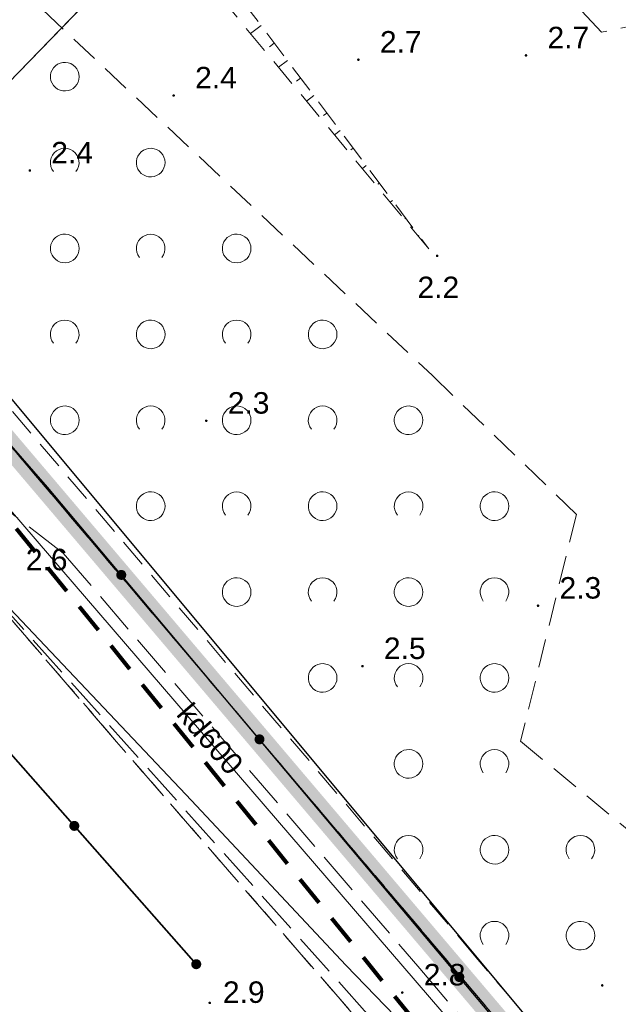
# Model space of a CAD drawing. Extents: x 5474185 to 5474933, y 5916077 to 5916824.
# Tile 127 of 256: x 5474465 to 5474486, y 5916344 to 5916379. Entities that reach past the tile are written whole.
import ezdxf
from ezdxf.enums import TextEntityAlignment as Align

# ---------------------------------------------------------------- set-up
doc = ezdxf.new("R2010")
doc.units = 0
for name, pattern in [('216-500', [2.5, 1.5, -1]), ('DASHDOT', [1, 0.5, -0.25, 0, -0.25]), ('PRZER1-1', [1, 0.5, -0.5]), ('PRZER2-1', [1.5, 1, -0.5]), ('PRZER3-1', [2, 1.5, -0.5])]:
    doc.linetypes.add(name, pattern=pattern)
doc.layers.add('1-GRAN', color=5, linetype='DASHDOT')
for name, color, linetype, lineweight in [('GESDZI', 253, 'CONTINUOUS', 18), ('GESKKL', 253, 'CONTINUOUS', 18), ('GESUZY', 253, 'CONTINUOUS', 18), ('GSLKOG', 253, 'CONTINUOUS', 35), ('GSLKRW', 253, 'CONTINUOUS', 25), ('GSPWPN', 253, 'CONTINUOUS', 13), ('GSPWPN_O', 253, 'CONTINUOUS', 13), ('GSSKOA', 253, 'CONTINUOUS', 18), ('GSSZAD', 254, 'CONTINUOUS', 18), ('GSSZSN', 254, 'CONTINUOUS', 18), ('GULEPR', 254, 'CONTINUOUS', 18), ('GULKPR', 7, 'CONTINUOUS', 18), ('GULKPR_O', 254, 'CONTINUOUS', 18), ('GULLOB', 254, 'CONTINUOUS', 35), ('GULTPR', 254, 'CONTINUOUS', 18), ('Sieć wodociągowa', 253, 'CONTINUOUS', 40)]:
    doc.layers.add(name, color=color, linetype=linetype, lineweight=lineweight)
doc.styles.add('Arial', font='arial.ttf')

msp = doc.modelspace()

# ---------------------------------------------------------------- hatches: boundary and pattern name
at = {"layer": 'GSLKOG'}
for points in [[(5474468.957976, 5916359.052147), (5474468.91337, 5916359.062013), (5474468.872837, 5916359.083088), (5474468.83914, 5916359.113935), (5474468.814576, 5916359.152453), (5474468.800817, 5916359.196016), (5474468.798801, 5916359.241656), (5474468.808668, 5916359.286261), (5474468.829743, 5916359.326795), (5474468.86059, 5916359.360491), (5474468.899107, 5916359.385056), (5474468.942671, 5916359.398815), (5474468.98831, 5916359.40083), (5474469.032916, 5916359.390964), (5474469.073449, 5916359.369889), (5474469.107146, 5916359.339042), (5474469.131711, 5916359.300524), (5474469.145469, 5916359.256961), (5474469.147485, 5916359.211321), (5474469.137618, 5916359.166716), (5474469.116544, 5916359.126183), (5474469.085696, 5916359.092486), (5474469.047179, 5916359.067921), (5474469.003615, 5916359.054162)], [(5474468.957976, 5916359.052147), (5474468.91337, 5916359.062013), (5474468.872837, 5916359.083088), (5474468.83914, 5916359.113935), (5474468.814576, 5916359.152453), (5474468.800817, 5916359.196016), (5474468.798801, 5916359.241656), (5474468.808668, 5916359.286261), (5474468.829743, 5916359.326795), (5474468.86059, 5916359.360491), (5474468.899107, 5916359.385056), (5474468.942671, 5916359.398815), (5474468.98831, 5916359.40083), (5474469.032916, 5916359.390964), (5474469.073449, 5916359.369889), (5474469.107146, 5916359.339042), (5474469.131711, 5916359.300524), (5474469.145469, 5916359.256961), (5474469.147485, 5916359.211321), (5474469.137618, 5916359.166716), (5474469.116544, 5916359.126183), (5474469.085696, 5916359.092486), (5474469.047179, 5916359.067921), (5474469.003615, 5916359.054162)], [(5474473.78169, 5916353.30917), (5474473.737084, 5916353.319036), (5474473.696551, 5916353.340111), (5474473.662854, 5916353.370958), (5474473.638289, 5916353.409476), (5474473.624531, 5916353.453039), (5474473.622515, 5916353.498679), (5474473.632382, 5916353.543284), (5474473.653456, 5916353.583817), (5474473.684304, 5916353.617514), (5474473.722821, 5916353.642079), (5474473.766385, 5916353.655838), (5474473.812024, 5916353.657853), (5474473.85663, 5916353.647987), (5474473.897163, 5916353.626912), (5474473.93086, 5916353.596065), (5474473.955424, 5916353.557547), (5474473.969183, 5916353.513984), (5474473.971199, 5916353.468344), (5474473.961332, 5916353.423739), (5474473.940257, 5916353.383205), (5474473.90941, 5916353.349509), (5474473.870893, 5916353.324944), (5474473.827329, 5916353.311185)], [(5474473.78169, 5916353.30917), (5474473.737084, 5916353.319036), (5474473.696551, 5916353.340111), (5474473.662854, 5916353.370958), (5474473.638289, 5916353.409476), (5474473.624531, 5916353.453039), (5474473.622515, 5916353.498679), (5474473.632382, 5916353.543284), (5474473.653456, 5916353.583817), (5474473.684304, 5916353.617514), (5474473.722821, 5916353.642079), (5474473.766385, 5916353.655838), (5474473.812024, 5916353.657853), (5474473.85663, 5916353.647987), (5474473.897163, 5916353.626912), (5474473.93086, 5916353.596065), (5474473.955424, 5916353.557547), (5474473.969183, 5916353.513984), (5474473.971199, 5916353.468344), (5474473.961332, 5916353.423739), (5474473.940257, 5916353.383205), (5474473.90941, 5916353.349509), (5474473.870893, 5916353.324944), (5474473.827329, 5916353.311185)], [(5474467.322837, 5916350.286524), (5474467.278011, 5916350.295337), (5474467.236992, 5916350.31545), (5474467.202577, 5916350.345494), (5474467.177111, 5916350.383422), (5474467.162329, 5916350.426649), (5474467.159238, 5916350.472228), (5474467.16805, 5916350.517054), (5474467.188164, 5916350.558073), (5474467.218208, 5916350.592487), (5474467.256135, 5916350.617953), (5474467.299362, 5916350.632735), (5474467.344942, 5916350.635827), (5474467.389767, 5916350.627014), (5474467.430786, 5916350.606901), (5474467.465201, 5916350.576857), (5474467.490667, 5916350.538929), (5474467.505449, 5916350.495702), (5474467.50854, 5916350.450123), (5474467.499728, 5916350.405297), (5474467.479615, 5916350.364278), (5474467.449571, 5916350.329864), (5474467.411643, 5916350.304398), (5474467.368416, 5916350.289616)], [(5474467.322837, 5916350.286524), (5474467.278011, 5916350.295337), (5474467.236992, 5916350.31545), (5474467.202577, 5916350.345494), (5474467.177111, 5916350.383422), (5474467.162329, 5916350.426649), (5474467.159238, 5916350.472228), (5474467.16805, 5916350.517054), (5474467.188164, 5916350.558073), (5474467.218208, 5916350.592487), (5474467.256135, 5916350.617953), (5474467.299362, 5916350.632735), (5474467.344942, 5916350.635827), (5474467.389767, 5916350.627014), (5474467.430786, 5916350.606901), (5474467.465201, 5916350.576857), (5474467.490667, 5916350.538929), (5474467.505449, 5916350.495702), (5474467.50854, 5916350.450123), (5474467.499728, 5916350.405297), (5474467.479615, 5916350.364278), (5474467.449571, 5916350.329864), (5474467.411643, 5916350.304398), (5474467.368416, 5916350.289616)], [(5474471.578948, 5916345.455349), (5474471.534122, 5916345.464161), (5474471.493103, 5916345.484275), (5474471.458688, 5916345.514319), (5474471.433222, 5916345.552246), (5474471.41844, 5916345.595473), (5474471.415349, 5916345.641052), (5474471.424161, 5916345.685878), (5474471.444275, 5916345.726897), (5474471.474319, 5916345.761312), (5474471.512246, 5916345.786778), (5474471.555473, 5916345.80156), (5474471.601052, 5916345.804651), (5474471.645878, 5916345.795839), (5474471.686897, 5916345.775725), (5474471.721312, 5916345.745681), (5474471.746778, 5916345.707754), (5474471.76156, 5916345.664527), (5474471.764651, 5916345.618948), (5474471.755839, 5916345.574122), (5474471.735725, 5916345.533103), (5474471.705681, 5916345.498688), (5474471.667754, 5916345.473222), (5474471.624527, 5916345.45844)], [(5474480.755364, 5916345.007979), (5474480.710757, 5916345.01784), (5474480.670221, 5916345.038909), (5474480.63652, 5916345.069751), (5474480.61195, 5916345.108265), (5474480.598185, 5916345.151827), (5474480.596163, 5916345.197466), (5474480.606024, 5916345.242073), (5474480.627093, 5916345.282609), (5474480.657936, 5916345.31631), (5474480.69645, 5916345.34088), (5474480.740012, 5916345.354645), (5474480.785651, 5916345.356667), (5474480.830258, 5916345.346806), (5474480.870794, 5916345.325737), (5474480.904495, 5916345.294894), (5474480.929065, 5916345.25638), (5474480.942829, 5916345.212819), (5474480.944851, 5916345.167179), (5474480.934991, 5916345.122572), (5474480.913921, 5916345.082036), (5474480.883079, 5916345.048335), (5474480.844565, 5916345.023765), (5474480.801003, 5916345.010001)], [(5474480.755364, 5916345.007979), (5474480.710757, 5916345.01784), (5474480.670221, 5916345.038909), (5474480.63652, 5916345.069751), (5474480.61195, 5916345.108265), (5474480.598185, 5916345.151827), (5474480.596163, 5916345.197466), (5474480.606024, 5916345.242073), (5474480.627093, 5916345.282609), (5474480.657936, 5916345.31631), (5474480.69645, 5916345.34088), (5474480.740012, 5916345.354645), (5474480.785651, 5916345.356667), (5474480.830258, 5916345.346806), (5474480.870794, 5916345.325737), (5474480.904495, 5916345.294894), (5474480.929065, 5916345.25638), (5474480.942829, 5916345.212819), (5474480.944851, 5916345.167179), (5474480.934991, 5916345.122572), (5474480.913921, 5916345.082036), (5474480.883079, 5916345.048335), (5474480.844565, 5916345.023765), (5474480.801003, 5916345.010001)]]:
    msp.add_hatch(color=256, dxfattribs=at).paths.add_polyline_path(points)
at = {"layer": 'GSPWPN'}
for points in [[(5474477.25, 5916377.175), (5474477.238353, 5916377.176533), (5474477.2275, 5916377.181029), (5474477.21818, 5916377.18818), (5474477.211029, 5916377.1975), (5474477.206533, 5916377.208353), (5474477.205, 5916377.22), (5474477.206533, 5916377.231647), (5474477.211029, 5916377.2425), (5474477.21818, 5916377.25182), (5474477.2275, 5916377.258971), (5474477.238353, 5916377.263467), (5474477.25, 5916377.265), (5474477.261647, 5916377.263467), (5474477.2725, 5916377.258971), (5474477.28182, 5916377.25182), (5474477.288971, 5916377.2425), (5474477.293467, 5916377.231647), (5474477.295, 5916377.22), (5474477.293467, 5916377.208353), (5474477.288971, 5916377.1975), (5474477.28182, 5916377.18818), (5474477.2725, 5916377.181029), (5474477.261647, 5916377.176533)], [(5474483.1, 5916377.325), (5474483.088353, 5916377.326533), (5474483.0775, 5916377.331029), (5474483.06818, 5916377.33818), (5474483.061029, 5916377.3475), (5474483.056533, 5916377.358353), (5474483.055, 5916377.37), (5474483.056533, 5916377.381647), (5474483.061029, 5916377.3925), (5474483.06818, 5916377.40182), (5474483.0775, 5916377.408971), (5474483.088353, 5916377.413467), (5474483.1, 5916377.415), (5474483.111647, 5916377.413467), (5474483.1225, 5916377.408971), (5474483.13182, 5916377.40182), (5474483.138971, 5916377.3925), (5474483.143467, 5916377.381647), (5474483.145, 5916377.37), (5474483.143467, 5916377.358353), (5474483.138971, 5916377.3475), (5474483.13182, 5916377.33818), (5474483.1225, 5916377.331029), (5474483.111647, 5916377.326533)], [(5474470.8, 5916375.925), (5474470.788353, 5916375.926533), (5474470.7775, 5916375.931029), (5474470.76818, 5916375.93818), (5474470.761029, 5916375.9475), (5474470.756533, 5916375.958353), (5474470.755, 5916375.97), (5474470.756533, 5916375.981647), (5474470.761029, 5916375.9925), (5474470.76818, 5916376.00182), (5474470.7775, 5916376.008971), (5474470.788353, 5916376.013467), (5474470.8, 5916376.015), (5474470.811647, 5916376.013467), (5474470.8225, 5916376.008971), (5474470.83182, 5916376.00182), (5474470.838971, 5916375.9925), (5474470.843467, 5916375.981647), (5474470.845, 5916375.97), (5474470.843467, 5916375.958353), (5474470.838971, 5916375.9475), (5474470.83182, 5916375.93818), (5474470.8225, 5916375.931029), (5474470.811647, 5916375.926533)], [(5474465.78, 5916373.305), (5474465.768353, 5916373.306533), (5474465.7575, 5916373.311029), (5474465.74818, 5916373.31818), (5474465.741029, 5916373.3275), (5474465.736533, 5916373.338353), (5474465.735, 5916373.35), (5474465.736533, 5916373.361647), (5474465.741029, 5916373.3725), (5474465.74818, 5916373.38182), (5474465.7575, 5916373.388971), (5474465.768353, 5916373.393467), (5474465.78, 5916373.395), (5474465.791647, 5916373.393467), (5474465.8025, 5916373.388971), (5474465.81182, 5916373.38182), (5474465.818971, 5916373.3725), (5474465.823467, 5916373.361647), (5474465.825, 5916373.35), (5474465.823467, 5916373.338353), (5474465.818971, 5916373.3275), (5474465.81182, 5916373.31818), (5474465.8025, 5916373.311029), (5474465.791647, 5916373.306533)], [(5474480, 5916370.325), (5474479.988353, 5916370.326533), (5474479.9775, 5916370.331029), (5474479.96818, 5916370.33818), (5474479.961029, 5916370.3475), (5474479.956533, 5916370.358353), (5474479.955, 5916370.37), (5474479.956533, 5916370.381647), (5474479.961029, 5916370.3925), (5474479.96818, 5916370.40182), (5474479.9775, 5916370.408971), (5474479.988353, 5916370.413467), (5474480, 5916370.415), (5474480.011647, 5916370.413467), (5474480.0225, 5916370.408971), (5474480.03182, 5916370.40182), (5474480.038971, 5916370.3925), (5474480.043467, 5916370.381647), (5474480.045, 5916370.37), (5474480.043467, 5916370.358353), (5474480.038971, 5916370.3475), (5474480.03182, 5916370.33818), (5474480.0225, 5916370.331029), (5474480.011647, 5916370.326533)], [(5474471.94, 5916364.565), (5474471.928353, 5916364.566533), (5474471.9175, 5916364.571029), (5474471.90818, 5916364.57818), (5474471.901029, 5916364.5875), (5474471.896533, 5916364.598353), (5474471.895, 5916364.61), (5474471.896533, 5916364.621647), (5474471.901029, 5916364.6325), (5474471.90818, 5916364.64182), (5474471.9175, 5916364.648971), (5474471.928353, 5916364.653467), (5474471.94, 5916364.655), (5474471.951647, 5916364.653467), (5474471.9625, 5916364.648971), (5474471.97182, 5916364.64182), (5474471.978971, 5916364.6325), (5474471.983467, 5916364.621647), (5474471.985, 5916364.61), (5474471.983467, 5916364.598353), (5474471.978971, 5916364.5875), (5474471.97182, 5916364.57818), (5474471.9625, 5916364.571029), (5474471.951647, 5916364.566533)], [(5474483.52, 5916358.105), (5474483.508353, 5916358.106533), (5474483.4975, 5916358.111029), (5474483.48818, 5916358.11818), (5474483.481029, 5916358.1275), (5474483.476533, 5916358.138353), (5474483.475, 5916358.15), (5474483.476533, 5916358.161647), (5474483.481029, 5916358.1725), (5474483.48818, 5916358.18182), (5474483.4975, 5916358.188971), (5474483.508353, 5916358.193467), (5474483.52, 5916358.195), (5474483.531647, 5916358.193467), (5474483.5425, 5916358.188971), (5474483.55182, 5916358.18182), (5474483.558971, 5916358.1725), (5474483.563467, 5916358.161647), (5474483.565, 5916358.15), (5474483.563467, 5916358.138353), (5474483.558971, 5916358.1275), (5474483.55182, 5916358.11818), (5474483.5425, 5916358.111029), (5474483.531647, 5916358.106533)], [(5474477.39, 5916355.995), (5474477.378353, 5916355.996533), (5474477.3675, 5916356.001029), (5474477.35818, 5916356.00818), (5474477.351029, 5916356.0175), (5474477.346533, 5916356.028353), (5474477.345, 5916356.04), (5474477.346533, 5916356.051647), (5474477.351029, 5916356.0625), (5474477.35818, 5916356.07182), (5474477.3675, 5916356.078971), (5474477.378353, 5916356.083467), (5474477.39, 5916356.085), (5474477.401647, 5916356.083467), (5474477.4125, 5916356.078971), (5474477.42182, 5916356.07182), (5474477.428971, 5916356.0625), (5474477.433467, 5916356.051647), (5474477.435, 5916356.04), (5474477.433467, 5916356.028353), (5474477.428971, 5916356.0175), (5474477.42182, 5916356.00818), (5474477.4125, 5916356.001029), (5474477.401647, 5916355.996533)], [(5474485.76, 5916344.845), (5474485.748353, 5916344.846533), (5474485.7375, 5916344.851029), (5474485.72818, 5916344.85818), (5474485.721029, 5916344.8675), (5474485.716533, 5916344.878353), (5474485.715, 5916344.89), (5474485.716533, 5916344.901647), (5474485.721029, 5916344.9125), (5474485.72818, 5916344.92182), (5474485.7375, 5916344.928971), (5474485.748353, 5916344.933467), (5474485.76, 5916344.935), (5474485.771647, 5916344.933467), (5474485.7825, 5916344.928971), (5474485.79182, 5916344.92182), (5474485.798971, 5916344.9125), (5474485.803467, 5916344.901647), (5474485.805, 5916344.89), (5474485.803467, 5916344.878353), (5474485.798971, 5916344.8675), (5474485.79182, 5916344.85818), (5474485.7825, 5916344.851029), (5474485.771647, 5916344.846533)], [(5474478.78, 5916344.595), (5474478.768353, 5916344.596533), (5474478.7575, 5916344.601029), (5474478.74818, 5916344.60818), (5474478.741029, 5916344.6175), (5474478.736533, 5916344.628353), (5474478.735, 5916344.64), (5474478.736533, 5916344.651647), (5474478.741029, 5916344.6625), (5474478.74818, 5916344.67182), (5474478.7575, 5916344.678971), (5474478.768353, 5916344.683467), (5474478.78, 5916344.685), (5474478.791647, 5916344.683467), (5474478.8025, 5916344.678971), (5474478.81182, 5916344.67182), (5474478.818971, 5916344.6625), (5474478.823467, 5916344.651647), (5474478.825, 5916344.64), (5474478.823467, 5916344.628353), (5474478.818971, 5916344.6175), (5474478.81182, 5916344.60818), (5474478.8025, 5916344.601029), (5474478.791647, 5916344.596533)], [(5474472.06, 5916344.235), (5474472.048353, 5916344.236533), (5474472.0375, 5916344.241029), (5474472.02818, 5916344.24818), (5474472.021029, 5916344.2575), (5474472.016533, 5916344.268353), (5474472.015, 5916344.28), (5474472.016533, 5916344.291647), (5474472.021029, 5916344.3025), (5474472.02818, 5916344.31182), (5474472.0375, 5916344.318971), (5474472.048353, 5916344.323467), (5474472.06, 5916344.325), (5474472.071647, 5916344.323467), (5474472.0825, 5916344.318971), (5474472.09182, 5916344.31182), (5474472.098971, 5916344.3025), (5474472.103467, 5916344.291647), (5474472.105, 5916344.28), (5474472.103467, 5916344.268353), (5474472.098971, 5916344.2575), (5474472.09182, 5916344.24818), (5474472.0825, 5916344.241029), (5474472.071647, 5916344.236533)]]:
    msp.add_hatch(color=256, dxfattribs=at).paths.add_polyline_path(points)

# ---------------------------------------------------------------- linework, layer by layer
at = {"layer": '1-GRAN', "ltscale": 5, "const_width": 0.8, "elevation": 10.08}
msp.add_lwpolyline([(5474751.83, 5916275.64), (5474751.14, 5916273.94), (5474644.79, 5916221), (5474615.29, 5916258.3), (5474592.4, 5916287.8), (5474563.35, 5916264.64), (5474560.03, 5916268.81), (5474550.58, 5916262.91), (5474454.86, 5916375.82)], dxfattribs=at)
at = {"layer": 'GESDZI', "linetype": 'Continuous', "lineweight": 13}
for p, q in [((5474550.58, 5916262.91, 10.22), (5474454.86, 5916375.82, 10.22)), ((5474454.86, 5916375.82, 10.22), (5474550.58, 5916262.91, 10.22))]:
    msp.add_line(p, q, dxfattribs=at)
at = {"layer": 'GESKKL', "linetype": 'PRZER3-1', "lineweight": 13}
for p, q in [((5474454.86, 5916375.82, 10.06), (5474550.58, 5916262.91, 10.06)), ((5474468.81, 5916353.4, 10.06), (5474465.04, 5916357.78, 10.06)), ((5474486.09, 5916333.48, 10.06), (5474468.81, 5916353.4, 10.06))]:
    msp.add_line(p, q, dxfattribs=at)
at = {"layer": 'GESUZY', "linetype": 'PRZER1-1', "lineweight": 13}
for p, q in [((5474454.86, 5916375.82, 10.08), (5474550.58, 5916262.91, 10.08)), ((5474550.58, 5916262.91, 10.08), (5474454.86, 5916375.82, 10.08)), ((5474465.04, 5916357.78, 10.08), (5474468.81, 5916353.4, 10.08)), ((5474468.81, 5916353.4, 10.08), (5474465.04, 5916357.78, 10.08)), ((5474468.81, 5916353.4, 10.08), (5474486.09, 5916333.48, 10.08)), ((5474486.09, 5916333.48, 10.08), (5474468.81, 5916353.4, 10.08))]:
    msp.add_line(p, q, dxfattribs=at)
at = {"layer": 'GSLKOG', "linetype": 'Continuous', "lineweight": 30}
for p, q in [((5474466.4, 5916362.29, 10.18), (5474461.94, 5916367.38, 10.18)), ((5474476.37, 5916350.42, 10.18), (5474466.4, 5916362.29, 10.18)), ((5474494.82, 5916328.46, 10.18), (5474476.37, 5916350.42, 10.18))]:
    msp.add_line(p, q, dxfattribs=at)
at = {"layer": 'GSLKOG', "linetype": 'Continuous', "lineweight": 35, "elevation": 10.18, "flags": 128}
msp.add_lwpolyline([(5474471.59, 5916345.63), (5474458.12, 5916360.92)], dxfattribs=at)
at = {"layer": 'GSLKRW', "linetype": 'Continuous', "lineweight": 30}
msp.add_line((5474483.02, 5916343.91, 10.18), (5474457.11, 5916375.02, 10.18), dxfattribs=at)
at = {"layer": 'GSSKOA', "linetype": 'PRZER3-1', "lineweight": 13}
for p, q in [((5474466.94, 5916359.99, 10.18), (5474460.49, 5916364.98, 10.18)), ((5474466.94, 5916359.99, 10.18), (5474479.39, 5916345.48, 10.18)), ((5474477.56, 5916343.9, 10.18), (5474465.1, 5916357.85, 10.18)), ((5474479.39, 5916345.48, 10.18), (5474497.4, 5916324.29, 10.18))]:
    msp.add_line(p, q, dxfattribs=at)
at = {"layer": 'GSSZAD', "linetype": 'PRZER2-1', "lineweight": 13}
for p, q in [((5474466.22, 5916378.97, 10.1), (5474479.83, 5916366.19, 10.1)), ((5474481.35, 5916345.88, 10.1), (5474457.15, 5916374.39, 10.1)), ((5474479.83, 5916366.19, 10.1), (5474484.86, 5916361.34, 10.1)), ((5474484.86, 5916361.34, 10.1), (5474482.91, 5916353.42, 10.1)), ((5474482.91, 5916353.42, 10.1), (5474491.86, 5916346.02, 10.1)), ((5474499.23, 5916324.81, 10.1), (5474481.35, 5916345.88, 10.1))]:
    msp.add_line(p, q, dxfattribs=at)
at = {"layer": 'GSSZAD', "elevation": 10.1, "flags": 128}
for points in [[(5474467.5, 5916376.627536), (5474467.490964, 5916376.722162), (5474467.464184, 5916376.813367), (5474467.420627, 5916376.897856), (5474467.361867, 5916376.972576), (5474467.290028, 5916377.034824), (5474467.207708, 5916377.082352), (5474467.117879, 5916377.113442), (5474467.023791, 5916377.12697), (5474466.928843, 5916377.122447), (5474466.836466, 5916377.100036), (5474466.75, 5916377.060549), (5474466.67257, 5916377.005411), (5474466.606973, 5916376.936615), (5474466.555582, 5916376.856649), (5474466.520254, 5916376.768402), (5474466.502264, 5916376.675064), (5474466.502264, 5916376.580008), (5474466.520254, 5916376.48667), (5474466.555582, 5916376.398423), (5474466.606973, 5916376.318457), (5474466.67257, 5916376.249661), (5474466.75, 5916376.194523), (5474466.836466, 5916376.155036), (5474466.928843, 5916376.132625), (5474467.023791, 5916376.128102), (5474467.117879, 5916376.14163), (5474467.207708, 5916376.17272), (5474467.290028, 5916376.220248), (5474467.361867, 5916376.282496), (5474467.420627, 5916376.357216), (5474467.464184, 5916376.441705), (5474467.490964, 5916376.53291), (5474467.5, 5916376.627536)], [(5474470.5, 5916373.627536), (5474470.490964, 5916373.722162), (5474470.464184, 5916373.813367), (5474470.420627, 5916373.897856), (5474470.361867, 5916373.972576), (5474470.290028, 5916374.034824), (5474470.207708, 5916374.082352), (5474470.117879, 5916374.113442), (5474470.023791, 5916374.12697), (5474469.928843, 5916374.122447), (5474469.836466, 5916374.100036), (5474469.75, 5916374.060549), (5474469.67257, 5916374.005411), (5474469.606973, 5916373.936615), (5474469.555582, 5916373.856649), (5474469.520254, 5916373.768402), (5474469.502264, 5916373.675064), (5474469.502264, 5916373.580008), (5474469.520254, 5916373.48667), (5474469.555582, 5916373.398423), (5474469.606973, 5916373.318457), (5474469.67257, 5916373.249661), (5474469.75, 5916373.194523), (5474469.836466, 5916373.155036), (5474469.928843, 5916373.132625), (5474470.023791, 5916373.128102), (5474470.117879, 5916373.14163), (5474470.207708, 5916373.17272), (5474470.290028, 5916373.220248), (5474470.361867, 5916373.282496), (5474470.420627, 5916373.357216), (5474470.464184, 5916373.441705), (5474470.490964, 5916373.53291), (5474470.5, 5916373.627536)], [(5474467.5, 5916370.627536), (5474467.490964, 5916370.722162), (5474467.464184, 5916370.813367), (5474467.420627, 5916370.897856), (5474467.361867, 5916370.972576), (5474467.290028, 5916371.034824), (5474467.207708, 5916371.082352), (5474467.117879, 5916371.113442), (5474467.023791, 5916371.12697), (5474466.928843, 5916371.122447), (5474466.836466, 5916371.100036), (5474466.75, 5916371.060549), (5474466.67257, 5916371.005411), (5474466.606973, 5916370.936615), (5474466.555582, 5916370.856649), (5474466.520254, 5916370.768402), (5474466.502264, 5916370.675064), (5474466.502264, 5916370.580008), (5474466.520254, 5916370.48667), (5474466.555582, 5916370.398423), (5474466.606973, 5916370.318457), (5474466.67257, 5916370.249661), (5474466.75, 5916370.194523), (5474466.836466, 5916370.155036), (5474466.928843, 5916370.132625), (5474467.023791, 5916370.128102), (5474467.117879, 5916370.14163), (5474467.207708, 5916370.17272), (5474467.290028, 5916370.220248), (5474467.361867, 5916370.282496), (5474467.420627, 5916370.357216), (5474467.464184, 5916370.441705), (5474467.490964, 5916370.53291), (5474467.5, 5916370.627536)], [(5474473.5, 5916370.627536), (5474473.490964, 5916370.722162), (5474473.464184, 5916370.813367), (5474473.420627, 5916370.897856), (5474473.361867, 5916370.972576), (5474473.290028, 5916371.034824), (5474473.207708, 5916371.082352), (5474473.117879, 5916371.113442), (5474473.023791, 5916371.12697), (5474472.928843, 5916371.122447), (5474472.836466, 5916371.100036), (5474472.75, 5916371.060549), (5474472.67257, 5916371.005411), (5474472.606973, 5916370.936615), (5474472.555582, 5916370.856649), (5474472.520254, 5916370.768402), (5474472.502264, 5916370.675064), (5474472.502264, 5916370.580008), (5474472.520254, 5916370.48667), (5474472.555582, 5916370.398423), (5474472.606973, 5916370.318457), (5474472.67257, 5916370.249661), (5474472.75, 5916370.194523), (5474472.836466, 5916370.155036), (5474472.928843, 5916370.132625), (5474473.023791, 5916370.128102), (5474473.117879, 5916370.14163), (5474473.207708, 5916370.17272), (5474473.290028, 5916370.220248), (5474473.361867, 5916370.282496), (5474473.420627, 5916370.357216), (5474473.464184, 5916370.441705), (5474473.490964, 5916370.53291), (5474473.5, 5916370.627536)], [(5474470.5, 5916367.627536), (5474470.490964, 5916367.722162), (5474470.464184, 5916367.813367), (5474470.420627, 5916367.897856), (5474470.361867, 5916367.972576), (5474470.290028, 5916368.034824), (5474470.207708, 5916368.082352), (5474470.117879, 5916368.113442), (5474470.023791, 5916368.12697), (5474469.928843, 5916368.122447), (5474469.836466, 5916368.100036), (5474469.75, 5916368.060549), (5474469.67257, 5916368.005411), (5474469.606973, 5916367.936615), (5474469.555582, 5916367.856649), (5474469.520254, 5916367.768402), (5474469.502264, 5916367.675064), (5474469.502264, 5916367.580008), (5474469.520254, 5916367.48667), (5474469.555582, 5916367.398423), (5474469.606973, 5916367.318457), (5474469.67257, 5916367.249661), (5474469.75, 5916367.194523), (5474469.836466, 5916367.155036), (5474469.928843, 5916367.132625), (5474470.023791, 5916367.128102), (5474470.117879, 5916367.14163), (5474470.207708, 5916367.17272), (5474470.290028, 5916367.220248), (5474470.361867, 5916367.282496), (5474470.420627, 5916367.357216), (5474470.464184, 5916367.441705), (5474470.490964, 5916367.53291), (5474470.5, 5916367.627536)], [(5474476.5, 5916367.627536), (5474476.490964, 5916367.722162), (5474476.464184, 5916367.813367), (5474476.420627, 5916367.897856), (5474476.361867, 5916367.972576), (5474476.290028, 5916368.034824), (5474476.207708, 5916368.082352), (5474476.117879, 5916368.113442), (5474476.023791, 5916368.12697), (5474475.928843, 5916368.122447), (5474475.836466, 5916368.100036), (5474475.75, 5916368.060549), (5474475.67257, 5916368.005411), (5474475.606973, 5916367.936615), (5474475.555582, 5916367.856649), (5474475.520254, 5916367.768402), (5474475.502264, 5916367.675064), (5474475.502264, 5916367.580008), (5474475.520254, 5916367.48667), (5474475.555582, 5916367.398423), (5474475.606973, 5916367.318457), (5474475.67257, 5916367.249661), (5474475.75, 5916367.194523), (5474475.836466, 5916367.155036), (5474475.928843, 5916367.132625), (5474476.023791, 5916367.128102), (5474476.117879, 5916367.14163), (5474476.207708, 5916367.17272), (5474476.290028, 5916367.220248), (5474476.361867, 5916367.282496), (5474476.420627, 5916367.357216), (5474476.464184, 5916367.441705), (5474476.490964, 5916367.53291), (5474476.5, 5916367.627536)], [(5474467.5, 5916364.627536), (5474467.490964, 5916364.722162), (5474467.464184, 5916364.813367), (5474467.420627, 5916364.897856), (5474467.361867, 5916364.972576), (5474467.290028, 5916365.034824), (5474467.207708, 5916365.082352), (5474467.117879, 5916365.113442), (5474467.023791, 5916365.12697), (5474466.928843, 5916365.122447), (5474466.836466, 5916365.100036), (5474466.75, 5916365.060549), (5474466.67257, 5916365.005411), (5474466.606973, 5916364.936615), (5474466.555582, 5916364.856649), (5474466.520254, 5916364.768402), (5474466.502264, 5916364.675064), (5474466.502264, 5916364.580008), (5474466.520254, 5916364.48667), (5474466.555582, 5916364.398423), (5474466.606973, 5916364.318457), (5474466.67257, 5916364.249661), (5474466.75, 5916364.194523), (5474466.836466, 5916364.155036), (5474466.928843, 5916364.132625), (5474467.023791, 5916364.128102), (5474467.117879, 5916364.14163), (5474467.207708, 5916364.17272), (5474467.290028, 5916364.220248), (5474467.361867, 5916364.282496), (5474467.420627, 5916364.357216), (5474467.464184, 5916364.441705), (5474467.490964, 5916364.53291), (5474467.5, 5916364.627536)], [(5474473.5, 5916364.627536), (5474473.490964, 5916364.722162), (5474473.464184, 5916364.813367), (5474473.420627, 5916364.897856), (5474473.361867, 5916364.972576), (5474473.290028, 5916365.034824), (5474473.207708, 5916365.082352), (5474473.117879, 5916365.113442), (5474473.023791, 5916365.12697), (5474472.928843, 5916365.122447), (5474472.836466, 5916365.100036), (5474472.75, 5916365.060549), (5474472.67257, 5916365.005411), (5474472.606973, 5916364.936615), (5474472.555582, 5916364.856649), (5474472.520254, 5916364.768402), (5474472.502264, 5916364.675064), (5474472.502264, 5916364.580008), (5474472.520254, 5916364.48667), (5474472.555582, 5916364.398423), (5474472.606973, 5916364.318457), (5474472.67257, 5916364.249661), (5474472.75, 5916364.194523), (5474472.836466, 5916364.155036), (5474472.928843, 5916364.132625), (5474473.023791, 5916364.128102), (5474473.117879, 5916364.14163), (5474473.207708, 5916364.17272), (5474473.290028, 5916364.220248), (5474473.361867, 5916364.282496), (5474473.420627, 5916364.357216), (5474473.464184, 5916364.441705), (5474473.490964, 5916364.53291), (5474473.5, 5916364.627536)], [(5474479.5, 5916364.627536), (5474479.490964, 5916364.722162), (5474479.464184, 5916364.813367), (5474479.420627, 5916364.897856), (5474479.361867, 5916364.972576), (5474479.290028, 5916365.034824), (5474479.207708, 5916365.082352), (5474479.117879, 5916365.113442), (5474479.023791, 5916365.12697), (5474478.928843, 5916365.122447), (5474478.836466, 5916365.100036), (5474478.75, 5916365.060549), (5474478.67257, 5916365.005411), (5474478.606973, 5916364.936615), (5474478.555582, 5916364.856649), (5474478.520254, 5916364.768402), (5474478.502264, 5916364.675064), (5474478.502264, 5916364.580008), (5474478.520254, 5916364.48667), (5474478.555582, 5916364.398423), (5474478.606973, 5916364.318457), (5474478.67257, 5916364.249661), (5474478.75, 5916364.194523), (5474478.836466, 5916364.155036), (5474478.928843, 5916364.132625), (5474479.023791, 5916364.128102), (5474479.117879, 5916364.14163), (5474479.207708, 5916364.17272), (5474479.290028, 5916364.220248), (5474479.361867, 5916364.282496), (5474479.420627, 5916364.357216), (5474479.464184, 5916364.441705), (5474479.490964, 5916364.53291), (5474479.5, 5916364.627536)], [(5474470.5, 5916361.627536), (5474470.490964, 5916361.722162), (5474470.464184, 5916361.813367), (5474470.420627, 5916361.897856), (5474470.361867, 5916361.972576), (5474470.290028, 5916362.034824), (5474470.207708, 5916362.082352), (5474470.117879, 5916362.113442), (5474470.023791, 5916362.12697), (5474469.928843, 5916362.122447), (5474469.836466, 5916362.100036), (5474469.75, 5916362.060549), (5474469.67257, 5916362.005411), (5474469.606973, 5916361.936615), (5474469.555582, 5916361.856649), (5474469.520254, 5916361.768402), (5474469.502264, 5916361.675064), (5474469.502264, 5916361.580008), (5474469.520254, 5916361.48667), (5474469.555582, 5916361.398423), (5474469.606973, 5916361.318457), (5474469.67257, 5916361.249661), (5474469.75, 5916361.194523), (5474469.836466, 5916361.155036), (5474469.928843, 5916361.132625), (5474470.023791, 5916361.128102), (5474470.117879, 5916361.14163), (5474470.207708, 5916361.17272), (5474470.290028, 5916361.220248), (5474470.361867, 5916361.282496), (5474470.420627, 5916361.357216), (5474470.464184, 5916361.441705), (5474470.490964, 5916361.53291), (5474470.5, 5916361.627536)], [(5474476.5, 5916361.627536), (5474476.490964, 5916361.722162), (5474476.464184, 5916361.813367), (5474476.420627, 5916361.897856), (5474476.361867, 5916361.972576), (5474476.290028, 5916362.034824), (5474476.207708, 5916362.082352), (5474476.117879, 5916362.113442), (5474476.023791, 5916362.12697), (5474475.928843, 5916362.122447), (5474475.836466, 5916362.100036), (5474475.75, 5916362.060549), (5474475.67257, 5916362.005411), (5474475.606973, 5916361.936615), (5474475.555582, 5916361.856649), (5474475.520254, 5916361.768402), (5474475.502264, 5916361.675064), (5474475.502264, 5916361.580008), (5474475.520254, 5916361.48667), (5474475.555582, 5916361.398423), (5474475.606973, 5916361.318457), (5474475.67257, 5916361.249661), (5474475.75, 5916361.194523), (5474475.836466, 5916361.155036), (5474475.928843, 5916361.132625), (5474476.023791, 5916361.128102), (5474476.117879, 5916361.14163), (5474476.207708, 5916361.17272), (5474476.290028, 5916361.220248), (5474476.361867, 5916361.282496), (5474476.420627, 5916361.357216), (5474476.464184, 5916361.441705), (5474476.490964, 5916361.53291), (5474476.5, 5916361.627536)], [(5474482.5, 5916361.627536), (5474482.490964, 5916361.722162), (5474482.464184, 5916361.813367), (5474482.420627, 5916361.897856), (5474482.361867, 5916361.972576), (5474482.290028, 5916362.034824), (5474482.207708, 5916362.082352), (5474482.117879, 5916362.113442), (5474482.023791, 5916362.12697), (5474481.928843, 5916362.122447), (5474481.836466, 5916362.100036), (5474481.75, 5916362.060549), (5474481.67257, 5916362.005411), (5474481.606973, 5916361.936615), (5474481.555582, 5916361.856649), (5474481.520254, 5916361.768402), (5474481.502264, 5916361.675064), (5474481.502264, 5916361.580008), (5474481.520254, 5916361.48667), (5474481.555582, 5916361.398423), (5474481.606973, 5916361.318457), (5474481.67257, 5916361.249661), (5474481.75, 5916361.194523), (5474481.836466, 5916361.155036), (5474481.928843, 5916361.132625), (5474482.023791, 5916361.128102), (5474482.117879, 5916361.14163), (5474482.207708, 5916361.17272), (5474482.290028, 5916361.220248), (5474482.361867, 5916361.282496), (5474482.420627, 5916361.357216), (5474482.464184, 5916361.441705), (5474482.490964, 5916361.53291), (5474482.5, 5916361.627536)], [(5474473.5, 5916358.627536), (5474473.490964, 5916358.722162), (5474473.464184, 5916358.813367), (5474473.420627, 5916358.897856), (5474473.361867, 5916358.972576), (5474473.290028, 5916359.034824), (5474473.207708, 5916359.082352), (5474473.117879, 5916359.113442), (5474473.023791, 5916359.12697), (5474472.928843, 5916359.122447), (5474472.836466, 5916359.100036), (5474472.75, 5916359.060549), (5474472.67257, 5916359.005411), (5474472.606973, 5916358.936615), (5474472.555582, 5916358.856649), (5474472.520254, 5916358.768402), (5474472.502264, 5916358.675064), (5474472.502264, 5916358.580008), (5474472.520254, 5916358.48667), (5474472.555582, 5916358.398423), (5474472.606973, 5916358.318457), (5474472.67257, 5916358.249661), (5474472.75, 5916358.194523), (5474472.836466, 5916358.155036), (5474472.928843, 5916358.132625), (5474473.023791, 5916358.128102), (5474473.117879, 5916358.14163), (5474473.207708, 5916358.17272), (5474473.290028, 5916358.220248), (5474473.361867, 5916358.282496), (5474473.420627, 5916358.357216), (5474473.464184, 5916358.441705), (5474473.490964, 5916358.53291), (5474473.5, 5916358.627536)], [(5474479.5, 5916358.627536), (5474479.490964, 5916358.722162), (5474479.464184, 5916358.813367), (5474479.420627, 5916358.897856), (5474479.361867, 5916358.972576), (5474479.290028, 5916359.034824), (5474479.207708, 5916359.082352), (5474479.117879, 5916359.113442), (5474479.023791, 5916359.12697), (5474478.928843, 5916359.122447), (5474478.836466, 5916359.100036), (5474478.75, 5916359.060549), (5474478.67257, 5916359.005411), (5474478.606973, 5916358.936615), (5474478.555582, 5916358.856649), (5474478.520254, 5916358.768402), (5474478.502264, 5916358.675064), (5474478.502264, 5916358.580008), (5474478.520254, 5916358.48667), (5474478.555582, 5916358.398423), (5474478.606973, 5916358.318457), (5474478.67257, 5916358.249661), (5474478.75, 5916358.194523), (5474478.836466, 5916358.155036), (5474478.928843, 5916358.132625), (5474479.023791, 5916358.128102), (5474479.117879, 5916358.14163), (5474479.207708, 5916358.17272), (5474479.290028, 5916358.220248), (5474479.361867, 5916358.282496), (5474479.420627, 5916358.357216), (5474479.464184, 5916358.441705), (5474479.490964, 5916358.53291), (5474479.5, 5916358.627536)], [(5474476.5, 5916355.627536), (5474476.490964, 5916355.722162), (5474476.464184, 5916355.813367), (5474476.420627, 5916355.897856), (5474476.361867, 5916355.972576), (5474476.290028, 5916356.034824), (5474476.207708, 5916356.082352), (5474476.117879, 5916356.113442), (5474476.023791, 5916356.12697), (5474475.928843, 5916356.122447), (5474475.836466, 5916356.100036), (5474475.75, 5916356.060549), (5474475.67257, 5916356.005411), (5474475.606973, 5916355.936615), (5474475.555582, 5916355.856649), (5474475.520254, 5916355.768402), (5474475.502264, 5916355.675064), (5474475.502264, 5916355.580008), (5474475.520254, 5916355.48667), (5474475.555582, 5916355.398423), (5474475.606973, 5916355.318457), (5474475.67257, 5916355.249661), (5474475.75, 5916355.194523), (5474475.836466, 5916355.155036), (5474475.928843, 5916355.132625), (5474476.023791, 5916355.128102), (5474476.117879, 5916355.14163), (5474476.207708, 5916355.17272), (5474476.290028, 5916355.220248), (5474476.361867, 5916355.282496), (5474476.420627, 5916355.357216), (5474476.464184, 5916355.441705), (5474476.490964, 5916355.53291), (5474476.5, 5916355.627536)], [(5474482.5, 5916355.627536), (5474482.490964, 5916355.722162), (5474482.464184, 5916355.813367), (5474482.420627, 5916355.897856), (5474482.361867, 5916355.972576), (5474482.290028, 5916356.034824), (5474482.207708, 5916356.082352), (5474482.117879, 5916356.113442), (5474482.023791, 5916356.12697), (5474481.928843, 5916356.122447), (5474481.836466, 5916356.100036), (5474481.75, 5916356.060549), (5474481.67257, 5916356.005411), (5474481.606973, 5916355.936615), (5474481.555582, 5916355.856649), (5474481.520254, 5916355.768402), (5474481.502264, 5916355.675064), (5474481.502264, 5916355.580008), (5474481.520254, 5916355.48667), (5474481.555582, 5916355.398423), (5474481.606973, 5916355.318457), (5474481.67257, 5916355.249661), (5474481.75, 5916355.194523), (5474481.836466, 5916355.155036), (5474481.928843, 5916355.132625), (5474482.023791, 5916355.128102), (5474482.117879, 5916355.14163), (5474482.207708, 5916355.17272), (5474482.290028, 5916355.220248), (5474482.361867, 5916355.282496), (5474482.420627, 5916355.357216), (5474482.464184, 5916355.441705), (5474482.490964, 5916355.53291), (5474482.5, 5916355.627536)], [(5474479.5, 5916352.627536), (5474479.490964, 5916352.722162), (5474479.464184, 5916352.813367), (5474479.420627, 5916352.897856), (5474479.361867, 5916352.972576), (5474479.290028, 5916353.034824), (5474479.207708, 5916353.082352), (5474479.117879, 5916353.113442), (5474479.023791, 5916353.12697), (5474478.928843, 5916353.122447), (5474478.836466, 5916353.100036), (5474478.75, 5916353.060549), (5474478.67257, 5916353.005411), (5474478.606973, 5916352.936615), (5474478.555582, 5916352.856649), (5474478.520254, 5916352.768402), (5474478.502264, 5916352.675064), (5474478.502264, 5916352.580008), (5474478.520254, 5916352.48667), (5474478.555582, 5916352.398423), (5474478.606973, 5916352.318457), (5474478.67257, 5916352.249661), (5474478.75, 5916352.194523), (5474478.836466, 5916352.155036), (5474478.928843, 5916352.132625), (5474479.023791, 5916352.128102), (5474479.117879, 5916352.14163), (5474479.207708, 5916352.17272), (5474479.290028, 5916352.220248), (5474479.361867, 5916352.282496), (5474479.420627, 5916352.357216), (5474479.464184, 5916352.441705), (5474479.490964, 5916352.53291), (5474479.5, 5916352.627536)], [(5474482.5, 5916349.627536), (5474482.490964, 5916349.722162), (5474482.464184, 5916349.813367), (5474482.420627, 5916349.897856), (5474482.361867, 5916349.972576), (5474482.290028, 5916350.034824), (5474482.207708, 5916350.082352), (5474482.117879, 5916350.113442), (5474482.023791, 5916350.12697), (5474481.928843, 5916350.122447), (5474481.836466, 5916350.100036), (5474481.75, 5916350.060549), (5474481.67257, 5916350.005411), (5474481.606973, 5916349.936615), (5474481.555582, 5916349.856649), (5474481.520254, 5916349.768402), (5474481.502264, 5916349.675064), (5474481.502264, 5916349.580008), (5474481.520254, 5916349.48667), (5474481.555582, 5916349.398423), (5474481.606973, 5916349.318457), (5474481.67257, 5916349.249661), (5474481.75, 5916349.194523), (5474481.836466, 5916349.155036), (5474481.928843, 5916349.132625), (5474482.023791, 5916349.128102), (5474482.117879, 5916349.14163), (5474482.207708, 5916349.17272), (5474482.290028, 5916349.220248), (5474482.361867, 5916349.282496), (5474482.420627, 5916349.357216), (5474482.464184, 5916349.441705), (5474482.490964, 5916349.53291), (5474482.5, 5916349.627536)], [(5474485.5, 5916346.627536), (5474485.490964, 5916346.722162), (5474485.464184, 5916346.813367), (5474485.420627, 5916346.897856), (5474485.361867, 5916346.972576), (5474485.290028, 5916347.034824), (5474485.207708, 5916347.082352), (5474485.117879, 5916347.113442), (5474485.023791, 5916347.12697), (5474484.928843, 5916347.122447), (5474484.836466, 5916347.100036), (5474484.75, 5916347.060549), (5474484.67257, 5916347.005411), (5474484.606973, 5916346.936615), (5474484.555582, 5916346.856649), (5474484.520254, 5916346.768402), (5474484.502264, 5916346.675064), (5474484.502264, 5916346.580008), (5474484.520254, 5916346.48667), (5474484.555582, 5916346.398423), (5474484.606973, 5916346.318457), (5474484.67257, 5916346.249661), (5474484.75, 5916346.194523), (5474484.836466, 5916346.155036), (5474484.928843, 5916346.132625), (5474485.023791, 5916346.128102), (5474485.117879, 5916346.14163), (5474485.207708, 5916346.17272), (5474485.290028, 5916346.220248), (5474485.361867, 5916346.282496), (5474485.420627, 5916346.357216), (5474485.464184, 5916346.441705), (5474485.490964, 5916346.53291), (5474485.5, 5916346.627536)]]:
    msp.add_lwpolyline(points, close=True, dxfattribs=at)
for points in [[(5474466.609688, 5916373.315036), (5474466.554433, 5916373.400667), (5474466.517688, 5916373.495722), (5474466.50098, 5916373.596254), (5474466.505002, 5916373.698085), (5474466.529588, 5916373.796985), (5474466.573717, 5916373.888846), (5474466.635554, 5916373.969851), (5474466.712532, 5916374.036635), (5474466.801452, 5916374.086425), (5474466.89862, 5916374.11715), (5474467, 5916374.127536), (5474467.10138, 5916374.11715), (5474467.198548, 5916374.086425), (5474467.287468, 5916374.036635), (5474467.364446, 5916373.969851), (5474467.426283, 5916373.888846), (5474467.470412, 5916373.796985), (5474467.494998, 5916373.698085), (5474467.49902, 5916373.596254), (5474467.482312, 5916373.495722), (5474467.445567, 5916373.400667), (5474467.390312, 5916373.315036)], [(5474469.609688, 5916370.315036), (5474469.554433, 5916370.400667), (5474469.517688, 5916370.495722), (5474469.50098, 5916370.596254), (5474469.505002, 5916370.698085), (5474469.529588, 5916370.796985), (5474469.573717, 5916370.888846), (5474469.635554, 5916370.969851), (5474469.712532, 5916371.036635), (5474469.801452, 5916371.086425), (5474469.89862, 5916371.11715), (5474470, 5916371.127536), (5474470.10138, 5916371.11715), (5474470.198548, 5916371.086425), (5474470.287468, 5916371.036635), (5474470.364446, 5916370.969851), (5474470.426283, 5916370.888846), (5474470.470412, 5916370.796985), (5474470.494998, 5916370.698085), (5474470.49902, 5916370.596254), (5474470.482312, 5916370.495722), (5474470.445567, 5916370.400667), (5474470.390312, 5916370.315036)], [(5474466.609688, 5916367.315036), (5474466.554433, 5916367.400667), (5474466.517688, 5916367.495722), (5474466.50098, 5916367.596254), (5474466.505002, 5916367.698085), (5474466.529588, 5916367.796985), (5474466.573717, 5916367.888846), (5474466.635554, 5916367.969851), (5474466.712532, 5916368.036635), (5474466.801452, 5916368.086425), (5474466.89862, 5916368.11715), (5474467, 5916368.127536), (5474467.10138, 5916368.11715), (5474467.198548, 5916368.086425), (5474467.287468, 5916368.036635), (5474467.364446, 5916367.969851), (5474467.426283, 5916367.888846), (5474467.470412, 5916367.796985), (5474467.494998, 5916367.698085), (5474467.49902, 5916367.596254), (5474467.482312, 5916367.495722), (5474467.445567, 5916367.400667), (5474467.390312, 5916367.315036)], [(5474472.609688, 5916367.315036), (5474472.554433, 5916367.400667), (5474472.517688, 5916367.495722), (5474472.50098, 5916367.596254), (5474472.505002, 5916367.698085), (5474472.529588, 5916367.796985), (5474472.573717, 5916367.888846), (5474472.635554, 5916367.969851), (5474472.712532, 5916368.036635), (5474472.801452, 5916368.086425), (5474472.89862, 5916368.11715), (5474473, 5916368.127536), (5474473.10138, 5916368.11715), (5474473.198548, 5916368.086425), (5474473.287468, 5916368.036635), (5474473.364446, 5916367.969851), (5474473.426283, 5916367.888846), (5474473.470412, 5916367.796985), (5474473.494998, 5916367.698085), (5474473.49902, 5916367.596254), (5474473.482312, 5916367.495722), (5474473.445567, 5916367.400667), (5474473.390312, 5916367.315036)], [(5474469.609688, 5916364.315036), (5474469.554433, 5916364.400667), (5474469.517688, 5916364.495722), (5474469.50098, 5916364.596254), (5474469.505002, 5916364.698085), (5474469.529588, 5916364.796985), (5474469.573717, 5916364.888846), (5474469.635554, 5916364.969851), (5474469.712532, 5916365.036635), (5474469.801452, 5916365.086425), (5474469.89862, 5916365.11715), (5474470, 5916365.127536), (5474470.10138, 5916365.11715), (5474470.198548, 5916365.086425), (5474470.287468, 5916365.036635), (5474470.364446, 5916364.969851), (5474470.426283, 5916364.888846), (5474470.470412, 5916364.796985), (5474470.494998, 5916364.698085), (5474470.49902, 5916364.596254), (5474470.482312, 5916364.495722), (5474470.445567, 5916364.400667), (5474470.390312, 5916364.315036)], [(5474475.609688, 5916364.315036), (5474475.554433, 5916364.400667), (5474475.517688, 5916364.495722), (5474475.50098, 5916364.596254), (5474475.505002, 5916364.698085), (5474475.529588, 5916364.796985), (5474475.573717, 5916364.888846), (5474475.635554, 5916364.969851), (5474475.712532, 5916365.036635), (5474475.801452, 5916365.086425), (5474475.89862, 5916365.11715), (5474476, 5916365.127536), (5474476.10138, 5916365.11715), (5474476.198548, 5916365.086425), (5474476.287468, 5916365.036635), (5474476.364446, 5916364.969851), (5474476.426283, 5916364.888846), (5474476.470412, 5916364.796985), (5474476.494998, 5916364.698085), (5474476.49902, 5916364.596254), (5474476.482312, 5916364.495722), (5474476.445567, 5916364.400667), (5474476.390312, 5916364.315036)], [(5474472.609688, 5916361.315036), (5474472.554433, 5916361.400667), (5474472.517688, 5916361.495722), (5474472.50098, 5916361.596254), (5474472.505002, 5916361.698085), (5474472.529588, 5916361.796985), (5474472.573717, 5916361.888846), (5474472.635554, 5916361.969851), (5474472.712532, 5916362.036635), (5474472.801452, 5916362.086425), (5474472.89862, 5916362.11715), (5474473, 5916362.127536), (5474473.10138, 5916362.11715), (5474473.198548, 5916362.086425), (5474473.287468, 5916362.036635), (5474473.364446, 5916361.969851), (5474473.426283, 5916361.888846), (5474473.470412, 5916361.796985), (5474473.494998, 5916361.698085), (5474473.49902, 5916361.596254), (5474473.482312, 5916361.495722), (5474473.445567, 5916361.400667), (5474473.390312, 5916361.315036)], [(5474478.609688, 5916361.315036), (5474478.554433, 5916361.400667), (5474478.517688, 5916361.495722), (5474478.50098, 5916361.596254), (5474478.505002, 5916361.698085), (5474478.529588, 5916361.796985), (5474478.573717, 5916361.888846), (5474478.635554, 5916361.969851), (5474478.712532, 5916362.036635), (5474478.801452, 5916362.086425), (5474478.89862, 5916362.11715), (5474479, 5916362.127536), (5474479.10138, 5916362.11715), (5474479.198548, 5916362.086425), (5474479.287468, 5916362.036635), (5474479.364446, 5916361.969851), (5474479.426283, 5916361.888846), (5474479.470412, 5916361.796985), (5474479.494998, 5916361.698085), (5474479.49902, 5916361.596254), (5474479.482312, 5916361.495722), (5474479.445567, 5916361.400667), (5474479.390312, 5916361.315036)], [(5474475.609688, 5916358.315036), (5474475.554433, 5916358.400667), (5474475.517688, 5916358.495722), (5474475.50098, 5916358.596254), (5474475.505002, 5916358.698085), (5474475.529588, 5916358.796985), (5474475.573717, 5916358.888846), (5474475.635554, 5916358.969851), (5474475.712532, 5916359.036635), (5474475.801452, 5916359.086425), (5474475.89862, 5916359.11715), (5474476, 5916359.127536), (5474476.10138, 5916359.11715), (5474476.198548, 5916359.086425), (5474476.287468, 5916359.036635), (5474476.364446, 5916358.969851), (5474476.426283, 5916358.888846), (5474476.470412, 5916358.796985), (5474476.494998, 5916358.698085), (5474476.49902, 5916358.596254), (5474476.482312, 5916358.495722), (5474476.445567, 5916358.400667), (5474476.390312, 5916358.315036)], [(5474481.609688, 5916358.315036), (5474481.554433, 5916358.400667), (5474481.517688, 5916358.495722), (5474481.50098, 5916358.596254), (5474481.505002, 5916358.698085), (5474481.529588, 5916358.796985), (5474481.573717, 5916358.888846), (5474481.635554, 5916358.969851), (5474481.712532, 5916359.036635), (5474481.801452, 5916359.086425), (5474481.89862, 5916359.11715), (5474482, 5916359.127536), (5474482.10138, 5916359.11715), (5474482.198548, 5916359.086425), (5474482.287468, 5916359.036635), (5474482.364446, 5916358.969851), (5474482.426283, 5916358.888846), (5474482.470412, 5916358.796985), (5474482.494998, 5916358.698085), (5474482.49902, 5916358.596254), (5474482.482312, 5916358.495722), (5474482.445567, 5916358.400667), (5474482.390312, 5916358.315036)], [(5474478.609688, 5916355.315036), (5474478.554433, 5916355.400667), (5474478.517688, 5916355.495722), (5474478.50098, 5916355.596254), (5474478.505002, 5916355.698085), (5474478.529588, 5916355.796985), (5474478.573717, 5916355.888846), (5474478.635554, 5916355.969851), (5474478.712532, 5916356.036635), (5474478.801452, 5916356.086425), (5474478.89862, 5916356.11715), (5474479, 5916356.127536), (5474479.10138, 5916356.11715), (5474479.198548, 5916356.086425), (5474479.287468, 5916356.036635), (5474479.364446, 5916355.969851), (5474479.426283, 5916355.888846), (5474479.470412, 5916355.796985), (5474479.494998, 5916355.698085), (5474479.49902, 5916355.596254), (5474479.482312, 5916355.495722), (5474479.445567, 5916355.400667), (5474479.390312, 5916355.315036)], [(5474481.609688, 5916352.315036), (5474481.554433, 5916352.400667), (5474481.517688, 5916352.495722), (5474481.50098, 5916352.596254), (5474481.505002, 5916352.698085), (5474481.529588, 5916352.796985), (5474481.573717, 5916352.888846), (5474481.635554, 5916352.969851), (5474481.712532, 5916353.036635), (5474481.801452, 5916353.086425), (5474481.89862, 5916353.11715), (5474482, 5916353.127536), (5474482.10138, 5916353.11715), (5474482.198548, 5916353.086425), (5474482.287468, 5916353.036635), (5474482.364446, 5916352.969851), (5474482.426283, 5916352.888846), (5474482.470412, 5916352.796985), (5474482.494998, 5916352.698085), (5474482.49902, 5916352.596254), (5474482.482312, 5916352.495722), (5474482.445567, 5916352.400667), (5474482.390312, 5916352.315036)], [(5474478.609688, 5916349.315036), (5474478.554433, 5916349.400667), (5474478.517688, 5916349.495722), (5474478.50098, 5916349.596254), (5474478.505002, 5916349.698085), (5474478.529588, 5916349.796985), (5474478.573717, 5916349.888846), (5474478.635554, 5916349.969851), (5474478.712532, 5916350.036635), (5474478.801452, 5916350.086425), (5474478.89862, 5916350.11715), (5474479, 5916350.127536), (5474479.10138, 5916350.11715), (5474479.198548, 5916350.086425), (5474479.287468, 5916350.036635), (5474479.364446, 5916349.969851), (5474479.426283, 5916349.888846), (5474479.470412, 5916349.796985), (5474479.494998, 5916349.698085), (5474479.49902, 5916349.596254), (5474479.482312, 5916349.495722), (5474479.445567, 5916349.400667), (5474479.390312, 5916349.315036)], [(5474484.609688, 5916349.315036), (5474484.554433, 5916349.400667), (5474484.517688, 5916349.495722), (5474484.50098, 5916349.596254), (5474484.505002, 5916349.698085), (5474484.529588, 5916349.796985), (5474484.573717, 5916349.888846), (5474484.635554, 5916349.969851), (5474484.712532, 5916350.036635), (5474484.801452, 5916350.086425), (5474484.89862, 5916350.11715), (5474485, 5916350.127536), (5474485.10138, 5916350.11715), (5474485.198548, 5916350.086425), (5474485.287468, 5916350.036635), (5474485.364446, 5916349.969851), (5474485.426283, 5916349.888846), (5474485.470412, 5916349.796985), (5474485.494998, 5916349.698085), (5474485.49902, 5916349.596254), (5474485.482312, 5916349.495722), (5474485.445567, 5916349.400667), (5474485.390312, 5916349.315036)], [(5474481.609688, 5916346.315036), (5474481.554433, 5916346.400667), (5474481.517688, 5916346.495722), (5474481.50098, 5916346.596254), (5474481.505002, 5916346.698085), (5474481.529588, 5916346.796985), (5474481.573717, 5916346.888846), (5474481.635554, 5916346.969851), (5474481.712532, 5916347.036635), (5474481.801452, 5916347.086425), (5474481.89862, 5916347.11715), (5474482, 5916347.127536), (5474482.10138, 5916347.11715), (5474482.198548, 5916347.086425), (5474482.287468, 5916347.036635), (5474482.364446, 5916346.969851), (5474482.426283, 5916346.888846), (5474482.470412, 5916346.796985), (5474482.494998, 5916346.698085), (5474482.49902, 5916346.596254), (5474482.482312, 5916346.495722), (5474482.445567, 5916346.400667), (5474482.390312, 5916346.315036)]]:
    msp.add_lwpolyline(points, dxfattribs=at)
at = {"layer": 'GSSZSN', "linetype": 'PRZER2-1', "lineweight": 13}
for p, q in [((5474485.73, 5916378.18, 10.06), (5474474.2, 5916390.69, 10.06)), ((5474465.95, 5916388.95, 10.06), (5474479.71, 5916370.61, 10.06)), ((5474479.71, 5916370.61, 10.06), (5474464.92, 5916388.49, 10.06)), ((5474490.33, 5916379.13, 10.06), (5474485.73, 5916378.18, 10.06))]:
    msp.add_line(p, q, dxfattribs=at)
at = {"layer": 'GSSZSN', "linetype": 'Continuous', "lineweight": 18, "elevation": 10.06, "flags": 128}
for points in [[(5474473.484569, 5916378.136079), (5474473.854917, 5916378.413941)], [(5474474.313678, 5916377.802482), (5474474.143013, 5916377.674436)], [(5474474.460126, 5916376.956703), (5474474.772439, 5916377.191023)], [(5474475.2312, 5916376.579564), (5474475.089552, 5916376.47329)], [(5474475.435683, 5916375.777328), (5474475.68996, 5916375.968105)], [(5474476.148721, 5916375.356646), (5474476.036092, 5916375.272143)], [(5474476.411241, 5916374.597952), (5474476.607482, 5916374.745187)], [(5474477.066243, 5916374.133728), (5474476.982631, 5916374.070996)], [(5474477.386798, 5916373.418577), (5474477.525004, 5916373.522269)], [(5474477.983765, 5916372.91081), (5474477.929171, 5916372.86985)], [(5474478.362355, 5916372.239202), (5474478.442526, 5916372.299351)], [(5474478.901287, 5916371.687892), (5474478.87571, 5916371.668703)], [(5474479.337912, 5916371.059826), (5474479.360048, 5916371.076434)]]:
    msp.add_lwpolyline(points, dxfattribs=at)
at = {"layer": 'GULEPR', "linetype": 'Continuous', "lineweight": 13}
for p, q in [((5474463.61, 5916359.61, 10.14), (5474471.43, 5916351.35, 10.14)), ((5474471.43, 5916351.35, 10.14), (5474476.81, 5916345.6, 10.14)), ((5474476.81, 5916345.6, 10.14), (5474481.37, 5916340.89, 10.14))]:
    msp.add_line(p, q, dxfattribs=at)
at = {"layer": 'GULKPR', "linetype": 'Continuous', "lineweight": 13}
msp.add_line((5474443.57, 5916386.54, 10.14), (5474500.46, 5916320.36, 10.14), dxfattribs=at)
at = {"layer": 'GULLOB', "linetype": 'Continuous', "lineweight": 35, "elevation": 10.12, "flags": 128}
msp.add_lwpolyline([(5474461.58, 5916372.86), (5474482.96, 5916394.91)], dxfattribs=at)
at = {"layer": 'GULTPR', "linetype": 'Continuous', "lineweight": 13}
msp.add_line((5474482.96, 5916394.91, 10.14), (5474459.18, 5916370.38, 10.14), dxfattribs=at)
at = {"layer": 'Sieć wodociągowa', "linetype": '216-500', "lineweight": 80, "ltscale": 0.7, "flags": 128}
msp.add_lwpolyline([(5474639.869806, 5916212.126617), (5474591.959812, 5916281.625874), (5474551.712383, 5916254.056825), (5474329.196562, 5916529.052215), (5474464.624498, 5916643.592803), (5474589.816575, 5916486.173867), (5474604.985748, 5916472.173823), (5474772.523912, 5916261.364361), (5474653.387527, 5916193.483494), (5474639.869806, 5916212.126617)], close=True, dxfattribs=at)

# ---------------------------------------------------------------- texts
at = {"layer": 'GSPWPN_O', "linetype": 'Continuous', "lineweight": 0, "style": 'Arial'}
for s, p in [('2.7', (5474478, 5916377.47, 10.8)), ('2.7', (5474483.85, 5916377.62, 10.8)), ('2.4', (5474471.55, 5916376.22, 10.8)), ('2.4', (5474466.53, 5916373.6, 10.8)), ('2.2', (5474479.310539, 5916368.893114, 10.8)), ('2.3', (5474472.69, 5916364.86, 10.8)), ('2.6', (5474465.64, 5916359.39, 10.8)), ('2.3', (5474484.27, 5916358.4, 10.8)), ('2.5', (5474478.14, 5916356.29, 10.8)), ('2.8', (5474479.53, 5916344.89, 10.8)), ('2.9', (5474472.52059, 5916344.27925, 10.8))]:
    msp.add_text(s, height=0.75, dxfattribs=at).set_placement(p)
at = {"layer": 'GULKPR_O', "linetype": 'Continuous', "lineweight": 0, "style": 'Arial'}
msp.add_text('kd600', height=0.75, rotation=310.683186, dxfattribs=at).set_placement((5474471.792448, 5916353.258689, 10.8), align=Align.CENTER)

doc.saveas('drawing.dxf')
